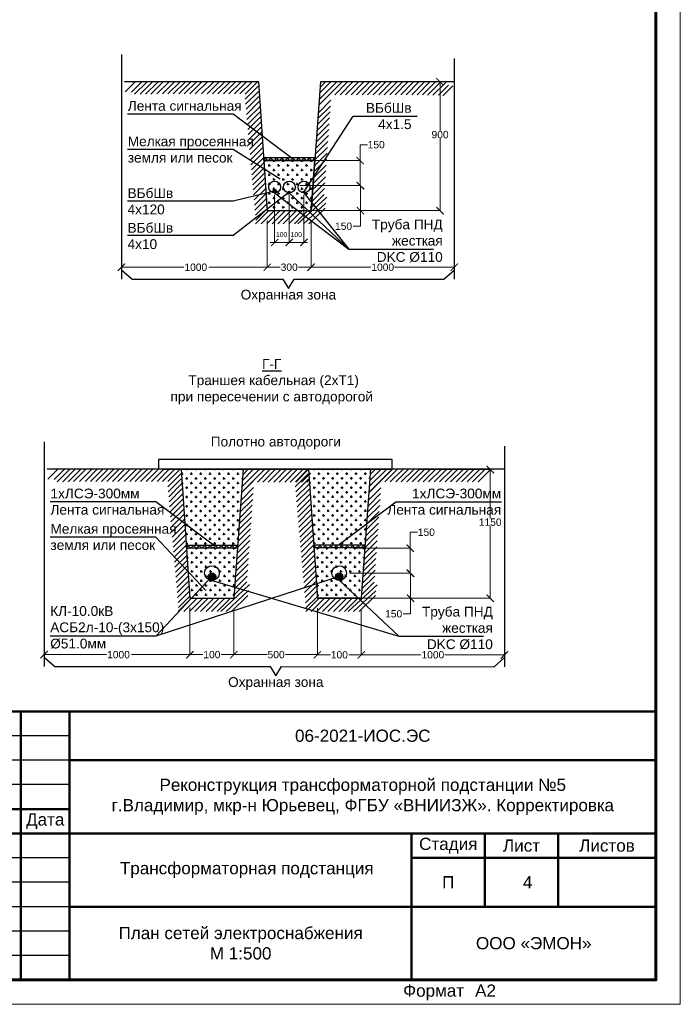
# Model space of a CAD drawing. Header units: millimetres. Extents: x 523209 to 536718, y -48289 to -47398.
# Tile 22 of 116: x 529650 to 529785, y -48289 to -48087. Entities that reach past the tile are written whole.
import ezdxf
from ezdxf.enums import TextEntityAlignment as Align

# ---------------------------------------------------------------- set-up
doc = ezdxf.new("R2010")
doc.units = ezdxf.units.MM
doc.linetypes.add('HIDDENX2', pattern=[19.05, 12.7, -6.35])
for name, color, linetype, lineweight in [('LIN_Основная сплошная', 50, 'Continuous', 50), ('ВК-линия контур', 132, 'Continuous', 15), ('ВК-линия толстая', 30, 'Continuous', 60), ('ВК-Текст', 1, 'Continuous', 30)]:
    doc.layers.add(name, color=color, linetype=linetype, lineweight=lineweight)
doc.layers.add('Текст и рамки', color=7, linetype='Continuous')
doc.styles.get("Standard").update_dxf_attribs({"font": 'arial.ttf'})
doc.styles.add('ОПС', font='arial.ttf')
doc.styles.add('СГЕНЕРИР_СТИЛЬ_1', font='times.ttf')
doc.dimstyles.get("Standard").update_dxf_attribs({"dimtxt": 0.18, "dimasz": 0.18, "dimexe": 0.18, "dimexo": 0.0625, "dimgap": 0.09, "dimtad": 0, "dimtih": 1, "dimtoh": 1, "dimdec": 4, "dimzin": 0, "dimdsep": 46, "dimtxsty": 'Standard', "dimcen": 0.09, "dimadec": 0, "dimazin": 0, "dimtfac": 1, "dimtdec": 4, "dimtofl": 0, "dimtmove": 0, "dimatfit": 3, "dimfxl": 1, "dimtolj": 1, "dimtzin": 0, "dimarcsym": 0})
pattern_1 = [(45, (525417.06, -49287.52395), (-0.56126601, 0.56126601), []), (135, (525417.06, -49287.52395), (-0.56126601, -0.56126601), [])]
pattern_2 = [(0, (527728.4827, -47121.7976), (0.9525, 0.9525), [0.47625, -1.42875]), (90, (527728.7208, -47122.0357), (-0.9525, 0.9525), [0.47625, -1.42875])]

# ---------------------------------------------------------------- blocks, each defined once
blk = doc.blocks.new('*U71')
at = {"layer": 'ВК-линия контур', "color": 0}
for p, q in [((0, 594), (0, 0)), ((0, 0), (-420, 0))]:
    blk.add_line(p, q, dxfattribs=at)
at = {"layer": 'ВК-линия толстая', "color": 0}
blk.add_lwpolyline([(-400, 5), (-400, 589), (-5, 589), (-5, 5)], close=True, dxfattribs=at)
at = {"layer": 'ВК-Текст', "color": 0}
blk.add_text('Формат ', height=2.5, dxfattribs=at).set_placement((-56.73, 1.56))
at = {"layer": 'ВК-Текст', "color": 0, "ltscale": 0.5}
blk.add_attdef('ВЕРХНИЙ_ШИФР', text='', height=0.000005, rotation=90, dxfattribs=at).set_placement((-19, 589), align=Align.MIDDLE_CENTER)
at = {"layer": 'ВК-Текст', "color": 0}
blk.add_attdef('ЛИСТ_АЛ', text='', height=2.5, dxfattribs=at).set_placement((-10, 585.5), align=Align.MIDDLE_CENTER)
at = {"layer": 'ВК-Текст', "color": 0, "flags": 12}
blk.add_attdef('ФОРМАТ_ЛИСТА', (-42, 1.56), '', height=2.5, dxfattribs=at)
blk = doc.blocks.new('_ArchTick')
at = {"color": 0, "linetype": 'ByBlock', "const_width": 0.15}
blk.add_lwpolyline([(-0.5, -0.5), (0.5, 0.5)], dxfattribs=at)

msp = doc.modelspace()

# ---------------------------------------------------------------- hatches: boundary and pattern name
h = msp.add_hatch()
h.set_pattern_fill('ANSI37', color=0, scale=0.25)
h.set_pattern_definition([(45, (525432.8874, -49208.16774), (-0.56126601, 0.56126601), []), (135, (525432.8874, -49208.16774), (-0.56126601, -0.56126601), [])])
h.paths.add_polyline_path([(529710.2963, -48115.85624), (529710.33968, -48115.25223), (529699.85306, -48115.25226), (529699.85306, -48115.85624)])
at = {"ltscale": 150}
h = msp.add_hatch(dxfattribs=at)
h.set_pattern_fill('CROSS', color=0, scale=0.15)
h.set_pattern_definition([(0, (527744.31005, -47042.4414), (0.9525, 0.9525), [0.47625, -1.42875]), (90, (527744.5482, -47042.6795), (-0.9525, 0.9525), [0.47625, -1.42875])])
h.paths.add_polyline_path([(529699.85306, -48115.85743), (529700.55801, -48126.10953), (529709.55991, -48126.10953), (529710.29622, -48115.85743)])
edge = h.paths.add_edge_path(flags=16)
edge.add_arc((529705.07464, -48122.29598), 0.1875, 0, 360)
h = msp.add_hatch(color=0, dxfattribs=at)
h.dxf.hatch_style = 1
edge = h.paths.add_edge_path()
edge.add_arc((529702.07464, -48122.10848), 0.375, 0, 360)
h = msp.add_hatch(color=0, dxfattribs=at)
h.dxf.hatch_style = 1
edge = h.paths.add_edge_path()
edge.add_arc((529705.07464, -48122.29598), 0.1875, 0, 360)
h = msp.add_hatch(color=0, dxfattribs=at)
h.dxf.hatch_style = 1
edge = h.paths.add_edge_path()
edge.add_arc((529708.07464, -48122.29598), 0.1875, 0, 360)
at = {"ltscale": 0.15}
h = msp.add_hatch(dxfattribs=at)
h.set_pattern_fill('CROSS', color=0, scale=0.15)
h.set_pattern_definition([(0, (-529247.5481, 46652.8047), (0.9525, 0.9525), [0.47625, -1.42875]), (90, (-529247.31, 46652.5666), (-0.9525, 0.9525), [0.47625, -1.42875])])
h.paths.add_polyline_path([(529695.62848, -48179.06745), (529682.91568, -48179.06745), (529684.0257, -48195.21245), (529684.0257, -48194.60848), (529694.51232, -48194.60844)])
h = msp.add_hatch(dxfattribs=at)
h.set_pattern_fill('CROSS', color=0, scale=0.15)
h.set_pattern_definition([(0, (-529221.4605, 46652.8324), (0.9525, 0.9525), [0.47625, -1.42875]), (90, (-529221.2224, 46652.5942), (-0.9525, 0.9525), [0.47625, -1.42875])])
h.paths.add_polyline_path([(529721.7161, -48179.03981), (529709.0033, -48179.03981), (529710.11331, -48195.18482), (529710.11331, -48194.58084), (529720.59994, -48194.58081)])
h = msp.add_hatch()
h.set_pattern_fill('ANSI37', color=0, scale=0.25)
h.set_pattern_definition(pattern_1)
h.paths.add_polyline_path([(529694.46894, -48195.21245), (529694.51232, -48194.60844), (529684.0257, -48194.60848), (529684.0257, -48195.21245)])
at = {"ltscale": 150}
h = msp.add_hatch(dxfattribs=at)
h.set_pattern_fill('CROSS', color=0, scale=0.15)
h.set_pattern_definition(pattern_2)
h.paths.add_polyline_path([(529684.0257, -48195.21364), (529684.73064, -48205.46575), (529693.73254, -48205.46575), (529694.46885, -48195.21364)])
edge = h.paths.add_edge_path(flags=16)
edge.add_arc((529689.24728, -48201.08969), 0.75, 0, 360)
h = msp.add_hatch()
h.set_pattern_fill('ANSI37', color=0, scale=0.25)
h.set_pattern_definition(pattern_1)
h.paths.add_polyline_path([(529710.0768, -48195.21245), (529710.03342, -48194.60844), (529720.52004, -48194.60848), (529720.52004, -48195.21245)])
h = msp.add_hatch(dxfattribs=at)
h.set_pattern_fill('CROSS', color=0, scale=0.15)
h.set_pattern_definition(pattern_2)
h.paths.add_polyline_path([(529720.52004, -48195.21364), (529719.81509, -48205.46575), (529710.81319, -48205.46575), (529710.07688, -48195.21364)])
edge = h.paths.add_edge_path(flags=16)
edge.add_arc((529715.29846, -48201.08969), 0.75, 0, 360)
h = msp.add_hatch(color=0, dxfattribs=at)
h.dxf.hatch_style = 1
edge = h.paths.add_edge_path()
edge.add_arc((529689.24728, -48201.08969), 0.75, 0, 360)
h = msp.add_hatch(color=0, dxfattribs=at)
h.dxf.hatch_style = 1
edge = h.paths.add_edge_path()
edge.add_arc((529715.29846, -48201.08969), 0.75, 0, 360)

# ---------------------------------------------------------------- linework, layer by layer
at = {"color": 0, "linetype": 'HIDDENX2', "ltscale": 25}
for p, q in [((529670.69981, -48094.10272), (529670.69981, -48140.15434)), ((529738.84403, -48094.94726), (529738.84403, -48140.15434)), ((529654.87244, -48173.45894), (529654.87244, -48219.51055)), ((529749.10956, -48174.3381), (529749.10956, -48219.54518))]:
    msp.add_line(p, q, dxfattribs=at)
at = {"color": 0}
for p, q in [((529689.59857, -48099.71123), (529671.37033, -48099.71123)), ((529671.48356, -48101.75686), (529673.52616, -48099.71425)), ((529672.74793, -48101.83033), (529674.79054, -48099.78772)), ((529673.41633, -48102.28445), (529675.91307, -48099.78772)), ((529674.53886, -48102.28445), (529677.0356, -48099.78772)), ((529675.6614, -48102.28445), (529678.15813, -48099.78772)), ((529676.73311, -48102.22672), (529679.22984, -48099.72998)), ((529677.96672, -48102.20797), (529680.46345, -48099.71123)), ((529679.08925, -48102.20797), (529681.58598, -48099.71123)), ((529680.21178, -48102.20797), (529682.70852, -48099.71123)), ((529681.33431, -48102.20797), (529683.83105, -48099.71123)), ((529682.45684, -48102.20797), (529684.95358, -48099.71123)), ((529683.57938, -48102.20797), (529686.07611, -48099.71123)), ((529684.70191, -48102.20797), (529687.19864, -48099.71123)), ((529685.82444, -48102.20797), (529688.32118, -48099.71123)), ((529698.74305, -48099.71123), (529686.44279, -48099.71123)), ((529687.11119, -48102.20797), (529689.60793, -48099.71123)), ((529688.23373, -48102.20797), (529690.73046, -48099.71123)), ((529689.35626, -48102.20797), (529691.85299, -48099.71123)), ((529690.47879, -48102.20797), (529692.97553, -48099.71123)), ((529691.60132, -48102.20797), (529694.09806, -48099.71123)), ((529692.72385, -48102.20797), (529695.22059, -48099.71123)), ((529693.84639, -48102.20797), (529696.34312, -48099.71123)), ((529694.96892, -48102.20797), (529697.46565, -48099.71123)), ((529696.04726, -48103.29806), (529698.70653, -48100.6388)), ((529696.05907, -48102.24035), (529698.58819, -48099.71123)), ((529698.74305, -48099.71123), (529700.55991, -48126.13717)), ((529698.74305, -48099.71123), (529700.55991, -48126.13717)), ((529711.45332, -48099.74637), (529709.55988, -48126.10992)), ((529711.10409, -48104.52718), (529715.85517, -48099.7761)), ((529711.11042, -48104.52085), (529715.8615, -48099.76977)), ((529711.19315, -48103.31559), (529714.73264, -48099.7761)), ((529711.28221, -48102.07426), (529713.6101, -48099.74637)), ((529711.37127, -48100.86267), (529712.48757, -48099.74637)), ((529715.34797, -48099.74637), (529711.45332, -48099.74637)), ((529725.42789, -48099.74637), (529711.45332, -48099.74637)), ((529714.36384, -48102.36023), (529716.9777, -48099.74637)), ((529715.48637, -48102.36023), (529718.10023, -48099.74637)), ((529716.6089, -48102.36023), (529719.22276, -48099.74637)), ((529717.73143, -48102.36023), (529720.3453, -48099.74637)), ((529738.75016, -48099.74637), (529717.75087, -48099.74637)), ((529718.85397, -48102.36023), (529721.46783, -48099.74637)), ((529719.9765, -48102.36023), (529722.59036, -48099.74637)), ((529721.09903, -48102.36023), (529723.71289, -48099.74637)), ((529722.22156, -48102.36023), (529724.83542, -48099.74637)), ((529723.39108, -48102.36023), (529726.00494, -48099.74637)), ((529724.51361, -48102.36023), (529727.12747, -48099.74637)), ((529725.63614, -48102.36023), (529728.25001, -48099.74637)), ((529726.75867, -48102.36023), (529729.37254, -48099.74637)), ((529727.88121, -48102.36023), (529730.49507, -48099.74637)), ((529729.00374, -48102.36023), (529731.6176, -48099.74637)), ((529730.12627, -48102.36023), (529732.74013, -48099.74637)), ((529731.2488, -48102.36023), (529733.86267, -48099.74637)), ((529732.32425, -48102.40401), (529734.93811, -48099.79015)), ((529733.36605, -48102.45991), (529735.97992, -48099.84605)), ((529734.48858, -48102.45991), (529737.10245, -48099.84605)), ((529735.61112, -48102.45991), (529737.68056, -48100.39047)), ((529736.50492, -48102.57746), (529738.54752, -48100.53485)), ((529696.13824, -48104.32963), (529698.78339, -48101.68447)), ((529696.22921, -48105.36119), (529698.86025, -48102.73014)), ((529696.32018, -48106.39275), (529698.93712, -48103.77581)), ((529710.9323, -48107.25731), (529713.49607, -48104.69353)), ((529711.02136, -48106.04572), (529713.58168, -48103.48539)), ((529696.41115, -48107.42431), (529699.01398, -48104.82148)), ((529696.50212, -48108.45587), (529699.09084, -48105.86715)), ((529710.84324, -48108.4689), (529713.41046, -48105.90168)), ((529696.59309, -48109.48743), (529699.1677, -48106.91282)), ((529696.68406, -48110.51899), (529699.24457, -48107.95849)), ((529710.66512, -48110.89208), (529713.23924, -48108.31797)), ((529710.75418, -48109.68049), (529713.32485, -48107.10982)), ((529696.77503, -48111.55055), (529699.32143, -48109.00416)), ((529696.866, -48112.58211), (529699.39829, -48110.04982)), ((529710.487, -48113.31527), (529713.06801, -48110.73425)), ((529710.57606, -48112.10367), (529713.15362, -48109.52611)), ((529696.95698, -48113.61367), (529699.47516, -48111.09549)), ((529697.04795, -48114.64523), (529699.55202, -48112.14116)), ((529710.39794, -48114.52686), (529712.9824, -48111.9424)), ((529697.13892, -48115.6768), (529699.62888, -48113.18683)), ((529697.22989, -48116.70836), (529699.70575, -48114.2325)), ((529710.21982, -48116.95004), (529712.81118, -48114.35869)), ((529710.30888, -48115.73845), (529712.89679, -48113.15054)), ((529697.32086, -48117.73992), (529699.78261, -48115.27817)), ((529697.41183, -48118.77148), (529699.85947, -48116.32384)), ((529699.85306, -48115.25226), (529710.33968, -48115.25223)), ((529699.85306, -48115.85743), (529699.85306, -48115.25226)), ((529699.85306, -48115.85624), (529710.2963, -48115.85624)), ((529710.04171, -48119.37322), (529712.63995, -48116.77497)), ((529710.13076, -48118.16163), (529712.72557, -48115.56683)), ((529697.5028, -48119.80304), (529699.93633, -48117.36951)), ((529697.59377, -48120.8346), (529700.0132, -48118.41518)), ((529709.95265, -48120.58481), (529712.55434, -48117.98312)), ((529697.68474, -48121.86616), (529700.09006, -48119.46085)), ((529697.77571, -48122.89772), (529700.16692, -48120.50651)), ((529709.77453, -48123.008), (529712.38312, -48120.39941)), ((529709.86359, -48121.7964), (529712.46873, -48119.19126)), ((529697.86669, -48123.92928), (529700.24379, -48121.55218)), ((529697.95766, -48124.96084), (529700.32065, -48122.59785)), ((529709.59641, -48125.43118), (529712.21189, -48122.81569)), ((529709.68547, -48124.21959), (529712.29751, -48121.60755)), ((529698.04863, -48125.99241), (529700.39751, -48123.64352)), ((529698.1396, -48127.02397), (529700.47437, -48124.68919)), ((529706.85541, -48128.83498), (529712.7703, -48123.35216)), ((529707.97722, -48128.83498), (529712.53244, -48124.58829)), ((529698.18219, -48128.83498), (529700.90763, -48126.10953)), ((529698.23057, -48128.05553), (529700.55124, -48125.73486)), ((529699.31682, -48128.83498), (529702.04226, -48126.10953)), ((529700.45144, -48128.83498), (529703.17689, -48126.10953)), ((529700.55801, -48126.10953), (529709.55294, -48126.10953)), ((529701.58607, -48128.83498), (529704.31169, -48126.10953)), ((529702.7207, -48128.83498), (529705.44614, -48126.10953)), ((529703.85532, -48128.83498), (529706.58094, -48126.10953)), ((529704.98995, -48128.83498), (529707.7154, -48126.10953)), ((529706.12458, -48128.83498), (529708.8502, -48126.10953)), ((529709.08519, -48128.83498), (529712.4315, -48125.58263)), ((529672.81007, -48140.15434), (529670.69981, -48138.28029)), ((529736.73377, -48140.15434), (529738.84403, -48138.28029)), ((529672.81007, -48140.15434), (529703.71941, -48140.15434)), ((529703.71941, -48140.15434), (529704.89178, -48142.02839)), ((529704.89178, -48142.02839), (529706.06415, -48140.15434)), ((529706.06415, -48140.15434), (529736.73377, -48140.15434)), ((529673.7712, -48179.06745), (529655.54297, -48179.06745)), ((529655.65619, -48181.11307), (529657.6988, -48179.07047)), ((529656.92056, -48181.18654), (529658.96317, -48179.14393)), ((529657.58897, -48181.64067), (529660.0857, -48179.14393)), ((529658.7115, -48181.64067), (529661.20824, -48179.14393)), ((529659.83403, -48181.64067), (529662.33077, -48179.14393)), ((529660.90575, -48181.58293), (529663.40248, -48179.0862)), ((529662.13935, -48181.56418), (529664.63609, -48179.06745)), ((529663.26188, -48181.56418), (529665.75862, -48179.06745)), ((529664.38442, -48181.56418), (529666.88115, -48179.06745)), ((529665.50695, -48181.56418), (529668.00368, -48179.06745)), ((529666.62948, -48181.56418), (529669.12622, -48179.06745)), ((529667.75201, -48181.56418), (529670.24875, -48179.06745)), ((529668.87454, -48181.56418), (529671.37128, -48179.06745)), ((529669.99708, -48181.56418), (529672.49381, -48179.06745)), ((529721.71411, -48179.06745), (529670.61543, -48179.06745)), ((529671.28383, -48181.56418), (529673.78057, -48179.06745)), ((529672.40636, -48181.56418), (529674.9031, -48179.06745)), ((529673.52889, -48181.56418), (529676.02563, -48179.06745)), ((529674.65143, -48181.56418), (529677.14816, -48179.06745)), ((529675.77396, -48181.56418), (529678.27069, -48179.06745)), ((529676.89649, -48181.56418), (529679.39323, -48179.06745)), ((529678.01902, -48181.56418), (529680.51576, -48179.06745)), ((529679.14155, -48181.56418), (529681.63829, -48179.06745)), ((529680.23171, -48181.59656), (529682.76082, -48179.06745)), ((529682.91568, -48179.06745), (529684.73254, -48205.49338)), ((529695.62596, -48179.10258), (529693.73252, -48205.46614)), ((529695.27673, -48183.88339), (529700.0278, -48179.13231)), ((529695.28305, -48183.87707), (529700.03413, -48179.12599)), ((529695.36578, -48182.6718), (529698.90527, -48179.13231)), ((529695.45484, -48181.43048), (529697.78274, -48179.10258)), ((529695.5439, -48180.21888), (529696.66021, -48179.10258)), ((529709.00806, -48179.10258), (529695.62596, -48179.10258)), ((529698.53647, -48181.71644), (529701.15034, -48179.10258)), ((529699.65901, -48181.71644), (529702.27287, -48179.10258)), ((529700.78154, -48181.71644), (529703.3954, -48179.10258)), ((529701.90407, -48181.71644), (529704.51793, -48179.10258)), ((529703.0266, -48181.71644), (529705.64046, -48179.10258)), ((529704.14913, -48181.71644), (529706.763, -48179.10258)), ((529705.27167, -48181.71644), (529707.88553, -48179.10258)), ((529706.32367, -48181.63211), (529708.85278, -48179.103)), ((529706.3942, -48181.71644), (529709.00806, -48179.10258)), ((529709.0033, -48179.03981), (529710.82016, -48205.46575)), ((529721.71357, -48179.07495), (529719.82013, -48205.4385)), ((529721.36434, -48183.85576), (529726.11542, -48179.10468)), ((529721.36869, -48183.91895), (529726.11976, -48179.16787)), ((529721.37067, -48183.84943), (529726.12175, -48179.09835)), ((529721.37501, -48183.91262), (529726.12609, -48179.16154)), ((529721.4534, -48182.64417), (529724.99289, -48179.10468)), ((529721.54246, -48181.40284), (529723.87036, -48179.07495)), ((529721.63152, -48180.19125), (529722.74782, -48179.07495)), ((529735.68814, -48179.07495), (529721.71357, -48179.07495)), ((529739.94181, -48179.07495), (529721.71357, -48179.07495)), ((529724.62409, -48181.68881), (529727.23795, -48179.07495)), ((529725.74662, -48181.68881), (529728.36048, -48179.07495)), ((529726.86915, -48181.68881), (529729.48302, -48179.07495)), ((529727.99168, -48181.68881), (529730.60555, -48179.07495)), ((529729.11422, -48181.68881), (529731.72808, -48179.07495)), ((529730.23675, -48181.68881), (529732.85061, -48179.07495)), ((529731.35928, -48181.68881), (529733.97314, -48179.07495)), ((529732.48181, -48181.68881), (529735.09568, -48179.07495)), ((529733.60435, -48181.68881), (529736.21821, -48179.07495)), ((529734.72688, -48181.68881), (529737.34074, -48179.07495)), ((529735.84941, -48181.68881), (529738.46327, -48179.07495)), ((529749.08629, -48179.07495), (529736.78603, -48179.07495)), ((529736.97194, -48181.68881), (529739.5858, -48179.07495)), ((529738.09447, -48181.68881), (529740.70834, -48179.07495)), ((529739.21701, -48181.68881), (529741.83087, -48179.07495)), ((529740.33954, -48181.68881), (529742.9534, -48179.07495)), ((529741.46207, -48181.68881), (529744.07593, -48179.07495)), ((529742.5846, -48181.68881), (529745.19846, -48179.07495)), ((529743.70713, -48181.68881), (529746.321, -48179.07495)), ((529680.2199, -48182.65428), (529682.87916, -48179.99502)), ((529680.31087, -48183.68584), (529682.95603, -48181.04069)), ((529706.31186, -48182.68983), (529708.97112, -48180.03057)), ((529706.40283, -48183.72139), (529709.04799, -48181.07624)), ((529707.56371, -48181.71644), (529709.08288, -48180.19728)), ((529708.68625, -48181.71644), (529709.15509, -48181.2476)), ((529680.40184, -48184.7174), (529683.03289, -48182.08635)), ((529680.49281, -48185.74896), (529683.10975, -48183.13202)), ((529695.19399, -48185.40193), (529697.75432, -48182.8416)), ((529706.4938, -48184.75295), (529709.12485, -48182.12191)), ((529706.58477, -48185.78451), (529709.20171, -48183.16758)), ((529721.28595, -48185.43748), (529723.84628, -48182.87716)), ((529680.58378, -48186.78052), (529683.18661, -48184.17769)), ((529680.67476, -48187.81208), (529683.26348, -48185.22336)), ((529695.01587, -48187.82511), (529697.5831, -48185.25789)), ((529695.10493, -48186.61352), (529697.66871, -48184.04975)), ((529706.67574, -48186.81607), (529709.27857, -48184.21325)), ((529706.76672, -48187.84764), (529709.35544, -48185.25891)), ((529721.10783, -48187.86067), (529723.67506, -48185.29345)), ((529721.19689, -48186.64908), (529723.76067, -48184.0853)), ((529680.76573, -48188.84364), (529683.34034, -48186.26903)), ((529680.8567, -48189.8752), (529683.4172, -48187.3147)), ((529694.92682, -48189.03671), (529697.49748, -48186.46604)), ((529706.85769, -48188.8792), (529709.4323, -48186.30458)), ((529706.94866, -48189.91076), (529709.50916, -48187.35025)), ((529721.01878, -48189.07226), (529723.58944, -48186.50159)), ((529680.94767, -48190.90677), (529683.49407, -48188.36037)), ((529681.03864, -48191.93833), (529683.57093, -48189.40604)), ((529694.7487, -48191.45989), (529697.32626, -48188.88232)), ((529694.83776, -48190.2483), (529697.41187, -48187.67418)), ((529707.03963, -48190.94232), (529709.58603, -48188.39592)), ((529720.84066, -48191.49544), (529723.41822, -48188.91788)), ((529720.92972, -48190.28385), (529723.50383, -48187.70973)), ((529681.12961, -48192.96989), (529683.64779, -48190.45171)), ((529694.57058, -48193.88307), (529697.15504, -48191.29861)), ((529694.65964, -48192.67148), (529697.24065, -48190.09047)), ((529707.1306, -48191.97388), (529709.66289, -48189.44159)), ((529707.22157, -48193.00544), (529709.73975, -48190.48726)), ((529720.66254, -48193.91862), (529723.247, -48191.33416)), ((529720.7516, -48192.70703), (529723.33261, -48190.12602)), ((529681.22058, -48194.00145), (529683.72466, -48191.49738)), ((529681.31155, -48195.03301), (529683.80152, -48192.54304)), ((529694.48152, -48195.09466), (529697.06942, -48192.50676)), ((529707.31254, -48194.037), (529709.81662, -48191.53293)), ((529707.40351, -48195.06856), (529709.89348, -48192.5786)), ((529720.57348, -48195.13021), (529723.16138, -48192.54231)), ((529681.40252, -48196.06457), (529683.87838, -48193.58871)), ((529681.4935, -48197.09613), (529683.95524, -48194.63438)), ((529684.0257, -48194.60848), (529694.51232, -48194.60844)), ((529684.0257, -48195.21364), (529684.0257, -48194.60848)), ((529684.0257, -48195.21245), (529694.46894, -48195.21245)), ((529694.3034, -48197.51784), (529696.8982, -48194.92304)), ((529694.39246, -48196.30625), (529696.98381, -48193.7149)), ((529707.49448, -48196.10012), (529709.97034, -48193.62427)), ((529707.58546, -48197.13168), (529710.0472, -48194.66994)), ((529720.52004, -48194.60848), (529710.03342, -48194.60844)), ((529720.52004, -48195.21245), (529710.0768, -48195.21245)), ((529710.11766, -48195.24919), (529710.11766, -48194.64403)), ((529720.39536, -48197.5534), (529722.99016, -48194.9586)), ((529720.48442, -48196.34181), (529723.07577, -48193.75045)), ((529720.52004, -48195.21364), (529720.52004, -48194.60848)), ((529681.58447, -48198.12769), (529684.03211, -48195.68005)), ((529681.67544, -48199.15925), (529684.10897, -48196.72572)), ((529694.12528, -48199.94103), (529696.72698, -48197.33933)), ((529694.21434, -48198.72944), (529696.81259, -48196.13119)), ((529707.67643, -48198.16325), (529710.12407, -48195.7156)), ((529707.7674, -48199.19481), (529710.20093, -48196.76127)), ((529720.21724, -48199.97658), (529722.81894, -48197.37488)), ((529720.3063, -48198.76499), (529722.90455, -48196.16674)), ((529681.76641, -48200.19081), (529684.18583, -48197.77139)), ((529681.85738, -48201.22238), (529684.2627, -48198.81706)), ((529694.03622, -48201.15262), (529696.64137, -48198.54748)), ((529707.85837, -48200.22637), (529710.27779, -48197.80694)), ((529707.94934, -48201.25793), (529710.35466, -48198.85261)), ((529720.12818, -48201.18817), (529722.73333, -48198.58303)), ((529681.94835, -48202.25394), (529684.33956, -48199.86273)), ((529682.03932, -48203.2855), (529684.41642, -48200.9084)), ((529693.8581, -48203.5758), (529696.47014, -48200.96376)), ((529693.94716, -48202.36421), (529696.55575, -48199.75562)), ((529708.04031, -48202.28949), (529710.43152, -48199.89828)), ((529708.13128, -48203.32105), (529710.50838, -48200.94395)), ((529719.95006, -48203.61135), (529722.5621, -48200.99932)), ((529720.03912, -48202.39976), (529722.64771, -48199.79117)), ((529682.13029, -48204.31706), (529684.49328, -48201.95407)), ((529682.22126, -48205.34862), (529684.57015, -48202.99974)), ((529691.02805, -48208.19119), (529696.94294, -48202.70837)), ((529693.76905, -48204.78739), (529696.38453, -48202.17191)), ((529708.22225, -48204.35261), (529710.58524, -48201.98962)), ((529708.31322, -48205.38417), (529710.66211, -48203.03529)), ((529717.12001, -48208.22675), (529723.0349, -48202.74393)), ((529719.86101, -48204.82294), (529722.47649, -48202.20746)), ((529682.31223, -48206.38018), (529684.64701, -48204.0454)), ((529682.35482, -48208.19119), (529685.08027, -48205.46575)), ((529682.40321, -48207.41174), (529684.72387, -48205.09107)), ((529683.48945, -48208.19119), (529686.2149, -48205.46575)), ((529684.62408, -48208.19119), (529687.34952, -48205.46575)), ((529684.73064, -48205.46575), (529693.72558, -48205.46575)), ((529685.75871, -48208.19119), (529688.48432, -48205.46575)), ((529686.89333, -48208.19119), (529689.61878, -48205.46575)), ((529688.02796, -48208.19119), (529690.75358, -48205.46575)), ((529689.16259, -48208.19119), (529691.88803, -48205.46575)), ((529690.29721, -48208.19119), (529693.02283, -48205.46575)), ((529692.14986, -48208.19119), (529696.70507, -48203.94451)), ((529693.25783, -48208.19119), (529696.60414, -48204.93884)), ((529708.40419, -48206.41573), (529710.73897, -48204.08096)), ((529708.44678, -48208.22675), (529711.17223, -48205.5013)), ((529708.49517, -48207.44729), (529710.81583, -48205.12663)), ((529709.58141, -48208.22675), (529712.30686, -48205.5013)), ((529710.71604, -48208.22675), (529713.44148, -48205.5013)), ((529719.81509, -48205.46575), (529710.82016, -48205.46575)), ((529710.8226, -48205.5013), (529719.81754, -48205.5013)), ((529711.85067, -48208.22675), (529714.57628, -48205.5013)), ((529712.98529, -48208.22675), (529715.71074, -48205.5013)), ((529714.11992, -48208.22675), (529716.84554, -48205.5013)), ((529715.25455, -48208.22675), (529717.97999, -48205.5013)), ((529716.38917, -48208.22675), (529719.11479, -48205.5013)), ((529718.24182, -48208.22675), (529722.79703, -48203.98006)), ((529719.34979, -48208.22675), (529722.6961, -48204.9744)), ((529656.98271, -48219.51055), (529654.87244, -48217.6365)), ((529746.99929, -48219.54518), (529749.10956, -48217.67113)), ((529656.98271, -48219.51055), (529701.14464, -48219.51055)), ((529701.14464, -48219.51055), (529702.31701, -48221.3846)), ((529702.31701, -48221.3846), (529703.48938, -48219.51055)), ((529703.48938, -48219.51055), (529746.99929, -48219.54518))]:
    msp.add_line(p, q, dxfattribs=at)
at = {"color": 0, "lineweight": 0}
for p, q in [((529721.46845, -48099.74637), (529735.93875, -48099.74637)), ((529735.93695, -48099.74637), (529735.93695, -48109.7771)), ((529719.56935, -48115.85743), (529719.56935, -48112.60336)), ((529719.56935, -48112.60336), (529721.06935, -48112.60336)), ((529735.93695, -48126.10992), (529735.93695, -48111.31061)), ((529708.50739, -48115.85743), (529719.57115, -48115.85743)), ((529719.56935, -48120.98348), (529719.56935, -48115.85743)), ((529707.22288, -48120.98348), (529719.65097, -48120.98348)), ((529707.22288, -48120.98348), (529719.57115, -48120.98348)), ((529719.64917, -48120.98348), (529719.64917, -48126.10953)), ((529702.07464, -48122.90247), (529702.07464, -48132.63778)), ((529705.07464, -48122.90247), (529705.07464, -48132.63778)), ((529708.0745, -48122.90247), (529708.0745, -48132.63778)), ((529709.55357, -48126.10953), (529719.65097, -48126.10953)), ((529709.5605, -48126.10992), (529735.93875, -48126.10992)), ((529719.64917, -48126.10953), (529719.64917, -48129.30963)), ((529700.55991, -48128.13779), (529700.55991, -48137.70863)), ((529709.55294, -48128.33513), (529709.55294, -48137.70863)), ((529719.64917, -48129.30963), (529718.14917, -48129.30963)), ((529701.16831, -48132.63666), (529705.82464, -48132.63778)), ((529702.07464, -48132.63535), (529702.07464, -48132.63418)), ((529704.84412, -48132.63682), (529708.77273, -48132.63754)), ((529670.77301, -48137.70683), (529683.47619, -48137.70683)), ((529700.55991, -48137.70683), (529688.59171, -48137.70683)), ((529700.55991, -48137.70621), (529700.55991, -48137.70503)), ((529700.55991, -48137.70683), (529703.22957, -48137.70683)), ((529709.55294, -48137.70683), (529706.983, -48137.70683)), ((529709.55294, -48137.70714), (529709.55294, -48137.70596)), ((529709.55294, -48137.70776), (529721.75743, -48137.70776)), ((529738.84403, -48137.70776), (529726.64251, -48137.70776)), ((529738.84403, -48137.70714), (529738.84403, -48137.70596)), ((529731.73398, -48179.13721), (529746.20427, -48179.13721)), ((529746.20247, -48179.13721), (529746.20247, -48189.16794)), ((529746.20247, -48205.50076), (529746.20247, -48190.70146)), ((529729.83487, -48195.24827), (529729.83487, -48191.9942)), ((529729.83487, -48191.9942), (529731.33487, -48191.9942)), ((529718.77291, -48195.24827), (529729.83667, -48195.24827)), ((529729.83487, -48200.37432), (529729.83487, -48195.24827)), ((529717.4884, -48200.37432), (529729.91649, -48200.37432)), ((529717.4884, -48200.37432), (529729.83667, -48200.37432)), ((529729.91469, -48200.37432), (529729.91469, -48205.50037)), ((529719.81909, -48205.50037), (529729.91649, -48205.50037)), ((529719.82603, -48205.50076), (529746.20427, -48205.50076)), ((529729.91469, -48205.50037), (529729.91469, -48208.70048)), ((529684.73254, -48207.49401), (529684.73254, -48217.06485)), ((529710.8245, -48207.52956), (529710.8245, -48217.1004)), ((529693.72558, -48207.69134), (529693.72558, -48217.06485)), ((529719.81754, -48207.72689), (529719.81754, -48217.1004)), ((529729.91469, -48208.70048), (529728.41469, -48208.70048)), ((529654.94564, -48217.06305), (529667.64883, -48217.06305)), ((529684.73254, -48217.06305), (529672.76435, -48217.06305)), ((529684.73254, -48217.06242), (529684.73254, -48217.06125)), ((529684.73254, -48217.06305), (529687.4022, -48217.06305)), ((529693.72558, -48217.06305), (529691.15564, -48217.06305)), ((529693.72558, -48217.06335), (529693.72558, -48217.06217)), ((529693.7265, -48217.06305), (529700.55419, -48217.06305)), ((529710.86006, -48217.06305), (529704.30762, -48217.06305)), ((529710.8245, -48217.0986), (529713.49416, -48217.0986)), ((529719.81754, -48217.0986), (529717.2476, -48217.0986)), ((529719.81754, -48217.0989), (529719.81754, -48217.09773)), ((529719.81846, -48217.0986), (529732.02295, -48217.0986)), ((529749.10956, -48217.0986), (529736.90803, -48217.0986)), ((529749.10956, -48217.09798), (529749.10956, -48217.0968))]:
    msp.add_line(p, q, dxfattribs=at)
for p, q in [((529660.11413, -48233.68774), (529595.11413, -48233.68774)), ((529660.11413, -48238.68774), (529595.11413, -48238.68774)), ((529660.11413, -48243.68774), (529595.11413, -48243.68774)), ((529660.11413, -48258.68774), (529595.11413, -48258.68774)), ((529660.11413, -48263.68774), (529595.11413, -48263.68774)), ((529660.11413, -48268.68774), (529595.11413, -48268.68774)), ((529660.11413, -48273.68774), (529595.11413, -48273.68774)), ((529660.11413, -48278.68774), (529595.11413, -48278.68774))]:
    msp.add_line(p, q)
at = {"color": 0, "ltscale": 150}
msp.add_lwpolyline([(529699.85306, -48115.85743), (529700.55801, -48126.10953), (529709.55991, -48126.10953), (529710.29622, -48115.85743), (529699.85306, -48115.85743)], dxfattribs=at)
at = {"color": 0, "ltscale": 0.15}
msp.add_lwpolyline([(529679.39323, -48179.06745), (529726.11542, -48179.10468), (529726.11542, -48177.10468), (529678.27069, -48177.10468), (529678.27069, -48179.06745)], dxfattribs=at)
at = {"color": 0, "lineweight": 30}
for centre, radius in [((529702.07464, -48121.28348), 1.2), ((529705.07914, -48121.28343), 1.2), ((529708.07914, -48121.28343), 1.2), ((529702.07464, -48122.10848), 0.375), ((529705.07464, -48122.29598), 0.1875), ((529708.07464, -48122.29598), 0.1875), ((529689.24728, -48200.33969), 1.5), ((529715.29846, -48200.33969), 1.5), ((529689.24728, -48201.08969), 0.75), ((529715.29846, -48201.08969), 0.75)]:
    msp.add_circle(centre, radius, dxfattribs=at)
at = {"layer": 'LIN_Основная сплошная', "color": 7}
for p, q in [((529595.11413, -48228.68774), (529780.11413, -48228.68774)), ((529650.11413, -48228.68774), (529650.11413, -48283.68774)), ((529660.11413, -48228.68774), (529660.11413, -48283.68774)), ((529660.11413, -48238.68774), (529780.11413, -48238.68774)), ((529660.11413, -48248.68774), (529595.11413, -48248.68774)), ((529595.11413, -48253.68774), (529780.11413, -48253.68774)), ((529730.11413, -48283.68774), (529730.11413, -48253.68774)), ((529745.11413, -48253.68774), (529745.11413, -48268.68774)), ((529760.11413, -48253.68774), (529760.11413, -48268.68774)), ((529730.11413, -48258.68774), (529780.11413, -48258.68774)), ((529660.11413, -48268.68774), (529780.11413, -48268.68774))]:
    msp.add_line(p, q, dxfattribs=at)

# ---------------------------------------------------------------- block references
ref = msp.add_blockref('*U71', (529785.11413, -48288.68774))
ref.add_attrib('ФОРМАТ_ЛИСТА', 'А2', (529743.11413, -48287.12948), dxfattribs={"layer": 'ВК-Текст', "color": 0, "height": 2.5, "flags": 12})
at = {"color": 0, "lineweight": 0, "xscale": 1.5, "yscale": 1.5, "zscale": 1.5}
for p, rotation in [((529735.93695, -48099.74637), 90), ((529719.56935, -48115.85743), 90), ((529719.56935, -48120.98348), 270), ((529719.64917, -48120.98348), 90), ((529719.64917, -48126.10953), 270), ((529735.93695, -48126.10992), 270), ((529702.07464, -48132.63598), 180), ((529705.07464, -48132.6369), 180), ((529708.0745, -48132.63691), 180), ((529670.69981, -48137.70683), 180), ((529700.55991, -48137.70683), 180), ((529709.55294, -48137.70776), 180), ((529746.20247, -48179.13721), 90), ((529729.83487, -48195.24827), 90), ((529729.83487, -48200.37432), 270), ((529729.91469, -48200.37432), 90), ((529729.91469, -48205.50037), 270), ((529746.20247, -48205.50076), 270), ((529654.87244, -48217.06305), 180), ((529684.73254, -48217.06305), 180), ((529693.72558, -48217.06397), 180), ((529710.8245, -48217.0986), 180), ((529719.81754, -48217.09953), 180)]:
    msp.add_blockref('_ArchTick', p, dxfattribs=dict(at, rotation=rotation))
for p in [(529702.07464, -48132.63598), (529705.07464, -48132.63598), (529708.0745, -48132.63598), (529700.55991, -48137.70683), (529709.55294, -48137.70683), (529738.84403, -48137.70776), (529684.73254, -48217.06305), (529693.72558, -48217.06305), (529710.8245, -48217.0986), (529719.81754, -48217.0986), (529749.10956, -48217.0986)]:
    msp.add_blockref('_ArchTick', p, dxfattribs=at)

# ---------------------------------------------------------------- texts
at = {"color": 0, "char_height": 2}
for s, insert, width, attachment_point in [('Лента сигнальная', (529672.01326, -48104.66708), 29.4568485, 4), ('ВБбШв\\P4х1.5', (529730.09702, -48106.75618), 29.4568485, 6), ('Мелкая просеянная земля или песок', (529672.01326, -48113.61352), 29.4568485, 4), ('ВБбШв\\P4х120', (529671.96466, -48124.20786), 29.4568485, 4), ('ВБбШв\\P4х10', (529671.96466, -48131.31533), 29.4568485, 4), ('Труба ПНД \\Pжесткая \\PDKC %%C110', (529736.48121, -48132.30367), 29.4568485, 6), ('Охранная зона', (529704.89178, -48143.61568), 62.839, 5), ('{\\L\\C1;Г-Г\\P\\pt19;} {\\C7;Траншея кабельная (2хТ1) \\H1.85721x; \\H0.53844x;\\Pпри пересечении с автодорогой\\H1.56849x; }', (529701.48419, -48161.1544), 68.0503522, 5), ('Полотно автодороги', (529702.31701, -48173.72358), 62.839, 5), ('1хЛСЭ-300мм\\PЛента сигнальная', (529656.1859, -48185.73345), 29.4568485, 4), ('1хЛСЭ-300мм\\PЛента сигнальная', (529748.44812, -48185.73345), 29.4568485, 6), ('Мелкая просеянная земля или песок', (529656.1859, -48192.96973), 29.4568485, 4), ('КЛ-10.0кВ\\PАСБ2л-10-(3х150)\\P%%C51.0мм', (529656.13729, -48211.49819), 29.4568485, 4), ('Труба ПНД \\Pжесткая \\PDKC %%C110', (529746.74147, -48211.63225), 29.4568485, 6), ('Охранная зона', (529702.31701, -48222.97189), 62.839, 5)]:
    msp.add_mtext(s, dxfattribs=dict(at, insert=insert, width=width, attachment_point=attachment_point))
at = {"color": 0, "lineweight": 0, "attachment_point": 5}
for s, insert, char_height in [('\\A1;900', (529735.93695, -48110.54386), 1.5), ('\\A1;150', (529722.8706, -48112.60336), 1.5), ('\\A1;150', (529716.17577, -48129.30963), 1.5), ('\\A1;100', (529703.5065, -48131.01959), 1), ('\\A1;100', (529706.5065, -48131.01959), 1), ('\\A1;1000', (529685.93853, -48137.70683), 1.5), ('\\A1;300', (529705.05642, -48137.70683), 1.5), ('\\A1;1000', (529724.19849, -48137.70776), 1.5), ('\\A1;1150', (529746.20247, -48189.9347), 1.5), ('\\A1;150', (529733.13612, -48191.9942), 1.5), ('\\A1;150', (529726.44129, -48208.70048), 1.5), ('\\A1;1000', (529670.11117, -48217.06305), 1.5), ('\\A1;100', (529689.22906, -48217.06305), 1.5), ('\\A1;500', (529702.38104, -48217.06305), 1.5), ('\\A1;100', (529715.32102, -48217.0986), 1.5), ('\\A1;1000', (529734.46401, -48217.0986), 1.5)]:
    msp.add_mtext(s, dxfattribs=dict(at, insert=insert, char_height=char_height))
at = {"lineweight": 0, "char_height": 2.5, "attachment_point": 5, "style": 'СГЕНЕРИР_СТИЛЬ_1'}
for s, insert, width in [('{\\fArial|b0|i0|c204|p34;\\C7;06-2021-ИОС.ЭС}', (529720.11413, -48233.68774), 120), ('\\pl2.5;{\\fArial|b0|i0|c204|p34;Трансформаторная подстанция\\P}', (529695.11413, -48261.18774), 70), ('\\pl2.5;{\\fArial|b0|i0|c204|p34;4\\P}', (529752.61413, -48263.68774), 15), ('{\\fArial|b0|i0|c204|p34;\\C7;План сетей электроснабжения\\PМ 1:500}', (529695.11413, -48276.18774), 70)]:
    msp.add_mtext(s, dxfattribs=dict(at, insert=insert, width=width))
at = {"color": 1, "lineweight": 0, "insert": (529720.11413, -48246.18774), "char_height": 2.5, "width": 120, "attachment_point": 5, "style": 'ОПС'}
msp.add_mtext('{\\C0;Реконструкция трансформаторной подстанции №5\\Pг.Владимир, мкр-н Юрьевец, ФГБУ «ВНИИЗЖ». Корректировка}', dxfattribs=at)
at = {"layer": 'Текст и рамки', "color": 7, "char_height": 2.5, "attachment_point": 5}
for s, insert, width in [('Дата', (529655.11413, -48251.18774), 10), ('Стадия', (529737.61413, -48256.18774), 15), ('Лист', (529752.61413, -48256.18774), 15), ('Листов', (529770.11413, -48256.18774), 20), ('П', (529737.61413, -48263.68774), 15), ('ООО «ЭМОН»', (529755.11413, -48276.18774), 50)]:
    msp.add_mtext(s, dxfattribs=dict(at, insert=insert, width=width))

# ---------------------------------------------------------------- leaders
at = {"color": 0}
for points in [[(529705.38464, -48115.25225), (529693.58998, -48106.37723), (529671.96466, -48106.37723)], [(529708.07464, -48122.29598), (529718.1377, -48106.74798), (529731.22612, -48106.74798)], [(529703.19462, -48119.67515), (529693.58998, -48113.61352), (529671.96466, -48113.61352)], [(529702.07464, -48122.10848), (529693.58998, -48124.19967), (529671.96466, -48124.19967)], [(529705.07464, -48122.29598), (529693.58998, -48131.19967), (529671.96466, -48131.19967)], [(529702.07015, -48122.48354), (529717.26951, -48133.97139), (529731.59521, -48133.97145)], [(529705.07464, -48122.48348), (529717.26951, -48133.97139), (529734.5997, -48133.97139)], [(529708.07464, -48122.48348), (529717.26951, -48133.97139), (529734.5997, -48133.97139)], [(529689.55728, -48194.60846), (529677.76262, -48185.73345), (529656.13729, -48185.73345)], [(529715.07674, -48194.60846), (529726.8714, -48185.73345), (529748.49673, -48185.73345)], [(529688.00112, -48203.91966), (529677.76262, -48192.96973), (529656.13729, -48192.96973)], [(529689.24728, -48201.08969), (529677.76262, -48213.29998), (529656.13729, -48213.29998)], [(529715.29846, -48201.08969), (529677.76262, -48213.29998), (529656.13729, -48213.29998)], [(529689.28898, -48201.87432), (529727.52976, -48213.29998), (529744.85995, -48213.29998)], [(529715.34016, -48201.87432), (529727.52976, -48213.29998), (529744.85995, -48213.29998)]]:
    msp.add_leader(points, dimstyle='Standard', override={"dimtxt": 2.5, "dimasz": 250, "dimexe": 1.25, "dimexo": 0.625, "dimgap": 0.625, "dimtad": 0, "dimtih": 0, "dimtoh": 0, "dimzin": 8, "dimlunit": 6, "dimtxsty": 'Standard', "dimcen": 2.5, "dimtofl": 1, "dimldrblk": 'None'}, dxfattribs=at)

doc.saveas('drawing.dxf')
